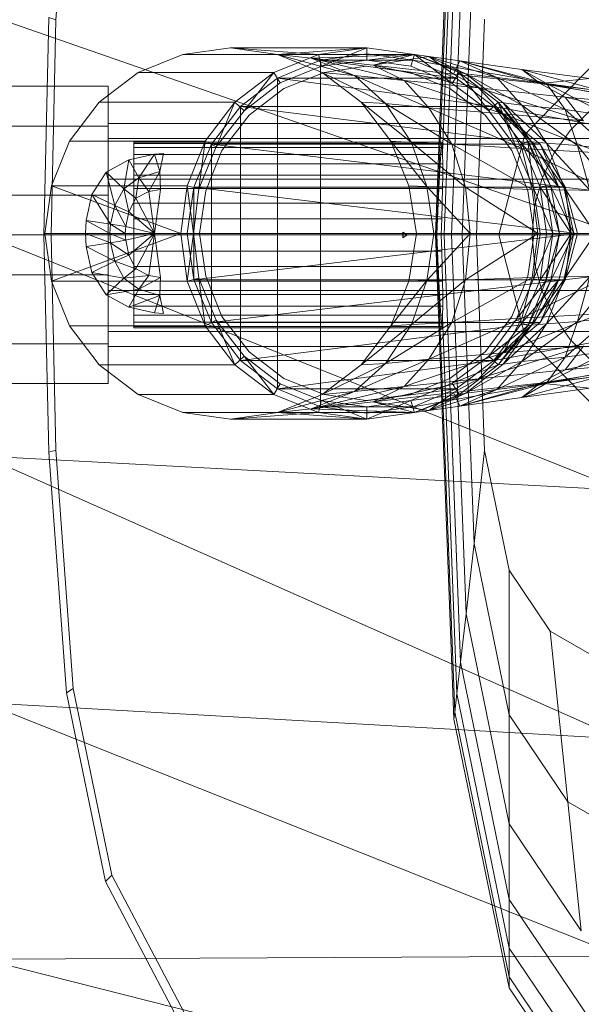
# Model space of a CAD drawing. Header units: metres. Extents: x 397.7 to 427.5, y 12.7 to 28.4.
# Tile 29 of 139: x 404.4725 to 404.5632, y 27.166 to 27.325. Entities that reach past the tile are written whole.
import ezdxf

# ---------------------------------------------------------------- set-up
doc = ezdxf.new("R2010")
doc.units = ezdxf.units.M
doc.layers.add('02_MOBILIARIO', color=7, linetype='Continuous', lineweight=18)
doc.layers.add('A-DETL-____-MBND', color=7, linetype='Continuous', lineweight=18)

# ---------------------------------------------------------------- blocks, each defined once
blk = doc.blocks.new('Family - Rentamans P2-153289-05_CLI_AIGUA_P2')
at = {"layer": 'A-DETL-____-MBND', "color": 253, "true_color": 0xaaaaaa}
for p, q in [((0.07287, 0.18276), (0.07584, 0.26096)), ((0.07304, 0.18276), (0.07598, 0.25981)), ((0.074, 0.19601), (0.07631, 0.25683)), ((0.01159, 0.21751), (0.01437, 0.25599)), ((0.07426, 0.18276), (0.07689, 0.25177)), ((0.07545, 0.18276), (0.07778, 0.24394)), ((0.07717, 0.18276), (0.07907, 0.2326)), ((0, 0.2185), (0.10273, 0.18276)), ((0.00965, 0.18276), (0.01046, 0.21786)), ((0.01159, 0.21751), (0.01046, 0.21786)), ((0.01079, 0.18276), (0.01159, 0.21751)), ((0.07945, 0.18276), (0.08078, 0.21759)), ((0.03207, 0.21189), (0.02487, 0.20899)), ((0.03977, 0.21299), (0.03207, 0.21189)), ((0.03207, 0.21189), (0.05397, 0.21189)), ((0.03977, 0.21299), (0.06177, 0.21299)), ((0.04737, 0.21189), (0.03977, 0.21299)), ((0.03977, 0.21299), (0.05397, 0.21189)), ((0.04677, 0.20899), (0.05397, 0.21189)), ((0.04737, 0.21189), (0.06177, 0.21299)), ((0.05457, 0.20899), (0.04737, 0.21189)), ((0.04737, 0.21189), (0.05977, 0.20849)), ((0.04737, 0.21189), (0.05277, 0.21129)), ((0.04737, 0.21189), (0.06947, 0.21189)), ((0.06947, 0.21189), (0.05277, 0.21129)), ((0.05397, 0.21189), (0.06177, 0.21299)), ((0.05397, 0.21189), (0.05447, 0.20999)), ((0.06177, 0.21199), (0.05427, 0.21099)), ((0.06177, 0.21199), (0.05427, 0.21099)), ((0.06177, 0.21199), (0.05427, 0.21099)), ((0.06177, 0.21299), (0.05447, 0.20999)), ((0.06177, 0.21299), (0.06947, 0.21189)), ((0.06177, 0.21299), (0.06177, 0.21099)), ((0.06927, 0.21099), (0.06177, 0.21199)), ((0.06927, 0.21099), (0.06177, 0.21199)), ((0.06927, 0.21099), (0.06177, 0.21199)), ((0.06927, 0.21099), (0.06177, 0.21199)), ((0.06177, 0.21099), (0.06947, 0.21189)), ((0.06947, 0.21189), (0.06277, 0.21019)), ((0.07177, 0.21159), (0.06277, 0.21019)), ((0.06887, 0.20999), (0.06947, 0.21189)), ((0.06947, 0.21189), (0.06887, 0.20999)), ((0.06947, 0.21189), (0.07177, 0.21159)), ((0.06947, 0.21189), (0.07777, 0.20879)), ((0.06947, 0.21189), (0.07667, 0.20899)), ((0.06947, 0.21189), (0.07667, 0.20899)), ((0.06947, 0.21189), (0.07557, 0.20719)), ((0.07667, 0.20899), (0.06947, 0.21189)), ((0.07777, 0.20879), (0.07177, 0.21159)), ((0.07177, 0.21159), (0.07577, 0.20869)), ((0.08277, 0.20819), (0.07177, 0.21159)), ((0.07177, 0.21159), (0.07677, 0.21089)), ((0.05427, 0.21099), (0.04737, 0.20809)), ((0.05427, 0.21099), (0.04737, 0.20809)), ((0.05427, 0.21099), (0.04737, 0.20809)), ((0.04777, 0.20729), (0.05447, 0.20999)), ((0.04777, 0.20729), (0.05447, 0.20999)), ((0.05277, 0.21129), (0.05977, 0.20849)), ((0.05277, 0.21129), (0.06777, 0.20769)), ((0.06277, 0.21019), (0.05277, 0.21129)), ((0.05427, 0.21099), (0.06927, 0.21099)), ((0.05427, 0.21099), (0.07617, 0.20809)), ((0.05427, 0.21099), (0.05427, 0.15499)), ((0.05447, 0.20999), (0.06177, 0.21099)), ((0.05447, 0.20999), (0.06177, 0.21099)), ((0.06167, 0.20999), (0.05487, 0.20899)), ((0.05487, 0.20899), (0.06167, 0.20999)), ((0.06877, 0.20899), (0.06167, 0.20999)), ((0.06167, 0.20999), (0.06877, 0.20899)), ((0.06177, 0.21099), (0.06887, 0.20999)), ((0.06177, 0.21099), (0.06887, 0.20999)), ((0.06277, 0.21019), (0.06777, 0.20769)), ((0.06277, 0.21019), (0.07977, 0.20649)), ((0.07577, 0.20869), (0.06277, 0.21019)), ((0.06887, 0.20999), (0.07557, 0.20719)), ((0.06887, 0.20999), (0.07557, 0.20719)), ((0.07617, 0.20809), (0.06927, 0.21099)), ((0.06927, 0.21099), (0.07617, 0.20809)), ((0.07617, 0.20809), (0.06927, 0.21099)), ((0.07617, 0.20809), (0.06927, 0.21099)), ((0.06927, 0.21099), (0.08657, 0.20799)), ((0.08657, 0.20799), (0.06927, 0.21099)), ((0.06927, 0.21099), (0.07617, 0.20809)), ((0.07617, 0.20809), (0.06927, 0.21099)), ((0.07617, 0.20809), (0.06927, 0.21099)), ((0.07677, 0.21089), (0.07577, 0.20869)), ((0.08277, 0.20819), (0.07677, 0.21089)), ((0.07677, 0.21089), (0.08977, 0.20719)), ((0.09077, 0.20719), (0.07677, 0.21089)), ((0.07677, 0.21089), (0.08677, 0.20949)), ((0.0873, 0.19899), (0.09888, 0.21088)), ((0.09888, 0.21088), (0.0873, 0.19899)), ((0.02487, 0.20899), (0.01857, 0.20419)), ((0.02487, 0.20899), (0.04677, 0.20899)), ((0.04047, 0.20419), (0.04677, 0.20899)), ((0.04677, 0.20899), (0.04197, 0.20279)), ((0.04677, 0.20899), (0.04777, 0.20729)), ((0.05487, 0.20899), (0.04837, 0.20639)), ((0.04837, 0.20639), (0.05487, 0.20899)), ((0.06087, 0.20419), (0.05457, 0.20899)), ((0.05457, 0.20899), (0.06477, 0.20399)), ((0.05457, 0.20899), (0.05977, 0.20849)), ((0.05977, 0.20849), (0.06477, 0.20399)), ((0.05977, 0.20849), (0.07177, 0.20329)), ((0.05977, 0.20849), (0.06777, 0.20769)), ((0.07517, 0.20639), (0.06877, 0.20899)), ((0.06877, 0.20899), (0.07517, 0.20639)), ((0.07557, 0.20719), (0.07667, 0.20899)), ((0.07577, 0.20869), (0.07977, 0.20649)), ((0.07577, 0.20869), (0.08977, 0.20719)), ((0.07667, 0.20899), (0.07777, 0.20879)), ((0.08297, 0.20419), (0.07667, 0.20899)), ((0.07667, 0.20899), (0.08297, 0.20419)), ((0.08147, 0.20279), (0.07667, 0.20899)), ((0.08297, 0.20419), (0.07667, 0.20899)), ((0.07777, 0.20879), (0.08277, 0.20819)), ((0.08377, 0.20409), (0.07777, 0.20879)), ((0.07777, 0.20879), (0.08677, 0.20369)), ((0.08677, 0.20949), (0.08977, 0.20719)), ((0.09077, 0.20719), (0.08677, 0.20949)), ((0.08677, 0.20949), (0.09777, 0.20799)), ((0.09977, 0.20599), (0.08677, 0.20949)), ((0, 0.20676), (0.02, 0.20676)), ((0, 0.20676), (0.02, 0.20676)), ((0.02, 0.20033), (0.02, 0.20676)), ((0.02, 0.20676), (0.02, 0.20033)), ((0.04737, 0.20809), (0.04137, 0.20349)), ((0.04737, 0.20809), (0.04137, 0.20349)), ((0.04737, 0.20809), (0.04137, 0.20349)), ((0.04197, 0.20279), (0.04777, 0.20729)), ((0.04197, 0.20279), (0.04777, 0.20729)), ((0.04737, 0.20809), (0.07617, 0.20809)), ((0.04737, 0.20809), (0.08227, 0.20349)), ((0.04737, 0.20809), (0.04737, 0.15789)), ((0.06777, 0.20769), (0.07177, 0.20329)), ((0.06777, 0.20769), (0.08377, 0.20229)), ((0.06777, 0.20769), (0.07977, 0.20649)), ((0.07557, 0.20719), (0.08147, 0.20279)), ((0.07557, 0.20719), (0.08147, 0.20279)), ((0.07617, 0.20809), (0.08227, 0.20349)), ((0.08227, 0.20349), (0.07617, 0.20809)), ((0.08227, 0.20349), (0.07617, 0.20809)), ((0.08227, 0.20349), (0.07617, 0.20809)), ((0.07617, 0.20809), (0.08227, 0.20349)), ((0.08227, 0.20349), (0.07617, 0.20809)), ((0.08227, 0.20349), (0.07617, 0.20809)), ((0.08677, 0.20369), (0.08277, 0.20819)), ((0.08277, 0.20819), (0.09077, 0.20719)), ((0.09377, 0.20299), (0.08277, 0.20819)), ((0.08657, 0.20799), (0.13857, 0.19799)), ((0.08657, 0.20799), (0.13857, 0.19799)), ((0.09777, 0.20799), (0.08977, 0.20719)), ((0.08977, 0.20719), (0.09377, 0.20499)), ((0.08977, 0.20719), (0.11377, 0.20329)), ((0.08977, 0.20719), (0.11077, 0.20469)), ((0.09377, 0.20299), (0.09077, 0.20719)), ((0.09077, 0.20719), (0.09977, 0.20599)), ((0.10077, 0.20199), (0.09077, 0.20719)), ((0.04837, 0.20639), (0.04277, 0.20209)), ((0.04277, 0.20209), (0.04837, 0.20639)), ((0.08087, 0.20209), (0.07517, 0.20639)), ((0.07517, 0.20639), (0.08087, 0.20209)), ((0.07977, 0.20649), (0.08377, 0.20229)), ((0.07977, 0.20649), (0.09677, 0.20119)), ((0.07977, 0.20649), (0.09377, 0.20499)), ((0.01857, 0.20419), (0.01377, 0.19789)), ((0.01857, 0.20419), (0.04047, 0.20419)), ((0.03567, 0.19789), (0.04047, 0.20419)), ((0.04047, 0.20419), (0.03747, 0.19699)), ((0.04047, 0.20419), (0.04197, 0.20279)), ((0.06567, 0.19789), (0.06087, 0.20419)), ((0.06087, 0.20419), (0.06897, 0.19769)), ((0.06087, 0.20419), (0.06477, 0.20399)), ((0.06477, 0.20399), (0.06897, 0.19769)), ((0.06477, 0.20399), (0.07547, 0.19739)), ((0.06477, 0.20399), (0.07177, 0.20329)), ((0.08147, 0.20279), (0.08297, 0.20419)), ((0.08297, 0.20419), (0.08377, 0.20409)), ((0.08777, 0.19789), (0.08297, 0.20419)), ((0.08297, 0.20419), (0.08777, 0.19789)), ((0.08297, 0.20419), (0.08837, 0.19779)), ((0.08587, 0.19689), (0.08297, 0.20419)), ((0.08777, 0.19789), (0.08297, 0.20419)), ((0.08377, 0.20409), (0.08677, 0.20369)), ((0.08837, 0.19779), (0.08377, 0.20409)), ((0.08377, 0.20409), (0.09077, 0.19759)), ((0.08677, 0.20369), (0.09377, 0.20299)), ((0.09077, 0.19759), (0.08677, 0.20369)), ((0.08677, 0.20369), (0.09577, 0.19719)), ((0.09377, 0.20499), (0.09677, 0.20119)), ((0.09377, 0.20499), (0.11777, 0.19949)), ((0.11377, 0.20329), (0.09377, 0.20499)), ((0.04137, 0.20349), (0.03667, 0.19739)), ((0.04137, 0.20349), (0.03667, 0.19739)), ((0.04137, 0.20349), (0.03667, 0.19739)), ((0.03747, 0.19699), (0.04197, 0.20279)), ((0.03747, 0.19699), (0.04197, 0.20279)), ((0.04277, 0.20209), (0.03837, 0.19639)), ((0.03837, 0.19639), (0.04277, 0.20209)), ((0.04137, 0.20349), (0.08227, 0.20349)), ((0.04137, 0.20349), (0.08977, 0.19739)), ((0.04137, 0.20349), (0.04137, 0.16249)), ((0.07177, 0.20329), (0.07547, 0.19739)), ((0.07177, 0.20329), (0.08677, 0.19669)), ((0.07177, 0.20329), (0.08377, 0.20229)), ((0.08517, 0.19639), (0.08087, 0.20209)), ((0.08087, 0.20209), (0.08517, 0.19639)), ((0.08147, 0.20279), (0.08587, 0.19689)), ((0.08147, 0.20279), (0.08587, 0.19689)), ((0.08977, 0.19739), (0.08227, 0.20349)), ((0.08877, 0.19739), (0.08227, 0.20349)), ((0.08877, 0.19739), (0.08227, 0.20349)), ((0.13827, 0.19319), (0.08227, 0.20349)), ((0.13827, 0.19319), (0.08227, 0.20349)), ((0.08687, 0.19739), (0.08227, 0.20349)), ((0.08877, 0.19739), (0.08227, 0.20349)), ((0.08877, 0.19739), (0.08227, 0.20349)), ((0.08377, 0.20229), (0.08677, 0.19669)), ((0.08377, 0.20229), (0.09937, 0.19599)), ((0.08377, 0.20229), (0.09677, 0.20119)), ((0.09577, 0.19719), (0.09377, 0.20299)), ((0.09377, 0.20299), (0.10077, 0.20199)), ((0.10097, 0.19659), (0.09377, 0.20299)), ((0.09459, 0.19963), (0.09783, 0.20287)), ((0.09459, 0.19963), (0.09783, 0.20287)), ((0.02, 0.19835), (0.02, 0.20076)), ((0.02, 0.20076), (0.02, 0.19835)), ((0.1147, 0.20076), (0.02, 0.20076)), ((0.02, 0.20033), (0, 0.20033)), ((0, 0.20033), (0.02, 0.20033)), ((0.02, 0.20033), (0.02, 0.18919)), ((0.02, 0.18919), (0.02, 0.20033)), ((0.08306, 0.18276), (0.0873, 0.19899)), ((0.0873, 0.19899), (0.08306, 0.18276)), ((0.09197, 0.19588), (0.09459, 0.19963)), ((0.09197, 0.19588), (0.09459, 0.19963)), ((0.01377, 0.19789), (0.01087, 0.19069)), ((0.01377, 0.19789), (0.03567, 0.19789)), ((0.02, 0.19176), (0.02, 0.19835)), ((0.02, 0.19835), (0.02, 0.19176)), ((0.02, 0.19835), (0.1057, 0.19835)), ((0.1057, 0.19835), (0.02, 0.19835)), ((0.02416, 0.19776), (0.07393, 0.19776)), ((0.02416, 0.19753), (0.02416, 0.19776)), ((0.02416, 0.19776), (0.02416, 0.19753)), ((0.07398, 0.19753), (0.02416, 0.19753)), ((0.02416, 0.19753), (0.02416, 0.19685)), ((0.02416, 0.19753), (0.07388, 0.19753)), ((0.02416, 0.19685), (0.02416, 0.19753)), ((0.03277, 0.19069), (0.03567, 0.19789)), ((0.03667, 0.19739), (0.03387, 0.19049)), ((0.03667, 0.19739), (0.03387, 0.19049)), ((0.03667, 0.19739), (0.03387, 0.19049)), ((0.03567, 0.19789), (0.03467, 0.19019)), ((0.03567, 0.19789), (0.03747, 0.19699)), ((0.03667, 0.19739), (0.08977, 0.19739)), ((0.03667, 0.19739), (0.09377, 0.19049)), ((0.03667, 0.19739), (0.03667, 0.16859)), ((0.06897, 0.19769), (0.06567, 0.19789)), ((0.07147, 0.19059), (0.06567, 0.19789)), ((0.06857, 0.19069), (0.06567, 0.19789)), ((0.06897, 0.19769), (0.07147, 0.19059)), ((0.07547, 0.19739), (0.06897, 0.19769)), ((0.06897, 0.19769), (0.07767, 0.19049)), ((0.0738, 0.19685), (0.07388, 0.19753)), ((0.07388, 0.19753), (0.07393, 0.19776)), ((0.07393, 0.19776), (0.07398, 0.19753)), ((0.07398, 0.19753), (0.074, 0.19685)), ((0.07547, 0.19739), (0.07767, 0.19049)), ((0.08677, 0.19669), (0.07547, 0.19739)), ((0.07547, 0.19739), (0.08847, 0.19009)), ((0.08587, 0.19689), (0.08777, 0.19789)), ((0.08977, 0.19049), (0.08687, 0.19739)), ((0.09277, 0.19049), (0.08687, 0.19739)), ((0.08687, 0.19739), (0.08877, 0.19739)), ((0.08777, 0.19789), (0.08837, 0.19779)), ((0.09067, 0.19069), (0.08777, 0.19789)), ((0.08777, 0.19789), (0.09067, 0.19069)), ((0.08777, 0.19789), (0.09147, 0.19059)), ((0.08867, 0.19029), (0.08777, 0.19789)), ((0.09067, 0.19069), (0.08777, 0.19789)), ((0.08837, 0.19779), (0.09077, 0.19759)), ((0.09147, 0.19059), (0.08837, 0.19779)), ((0.08837, 0.19779), (0.09357, 0.19049)), ((0.08977, 0.19739), (0.08877, 0.19739)), ((0.09277, 0.19049), (0.08877, 0.19739)), ((0.09277, 0.19049), (0.08877, 0.19739)), ((0.09377, 0.19049), (0.08977, 0.19739)), ((0.08977, 0.19739), (0.09277, 0.19049)), ((0.09077, 0.19759), (0.09577, 0.19719)), ((0.09357, 0.19049), (0.09077, 0.19759)), ((0.09077, 0.19759), (0.09777, 0.18999)), ((0.09577, 0.19719), (0.10097, 0.19659)), ((0.09777, 0.18999), (0.09577, 0.19719)), ((0.09577, 0.19719), (0.10177, 0.18969)), ((0.02337, 0.19489), (0.02747, 0.19579)), ((0.02337, 0.19489), (0.02747, 0.19579)), ((0.02416, 0.19685), (0.074, 0.19685)), ((0.02416, 0.19685), (0.02416, 0.19575)), ((0.02416, 0.19685), (0.0738, 0.19685)), ((0.02416, 0.19575), (0.02416, 0.19685)), ((0.02416, 0.19575), (0.07401, 0.19575)), ((0.02416, 0.19575), (0.07372, 0.19575)), ((0.02416, 0.19425), (0.02416, 0.19575)), ((0.02416, 0.19425), (0.02416, 0.19575)), ((0.02747, 0.19579), (0.02497, 0.19199)), ((0.02747, 0.19579), (0.02897, 0.19589)), ((0.02747, 0.19579), (0.02897, 0.19589)), ((0.02747, 0.19579), (0.02837, 0.19299)), ((0.02897, 0.19589), (0.02837, 0.19299)), ((0.03467, 0.19019), (0.03747, 0.19699)), ((0.03467, 0.19019), (0.03747, 0.19699)), ((0.03837, 0.19639), (0.03577, 0.18989)), ((0.03577, 0.18989), (0.03837, 0.19639)), ((0.07362, 0.19425), (0.07372, 0.19575)), ((0.07372, 0.19575), (0.0738, 0.19685)), ((0.074, 0.19685), (0.074, 0.19601)), ((0.07401, 0.19575), (0.074, 0.19601)), ((0.07401, 0.19575), (0.07403, 0.19425)), ((0.08777, 0.18989), (0.08517, 0.19639)), ((0.08517, 0.19639), (0.08777, 0.18989)), ((0.08587, 0.19689), (0.08867, 0.19029)), ((0.08587, 0.19689), (0.08867, 0.19029)), ((0.08677, 0.19669), (0.08847, 0.19009)), ((0.09937, 0.19599), (0.08677, 0.19669)), ((0.08677, 0.19669), (0.10077, 0.18989)), ((0.09003, 0.19174), (0.09197, 0.19588)), ((0.09003, 0.19174), (0.09197, 0.19588)), ((0.01967, 0.19289), (0.02337, 0.19489)), ((0.01967, 0.19289), (0.02337, 0.19489)), ((0.02337, 0.19489), (0.02257, 0.19019)), ((0.02337, 0.19489), (0.02497, 0.19199)), ((0.02416, 0.19425), (0.07362, 0.19425)), ((0.02416, 0.1924), (0.02416, 0.19425)), ((0.02416, 0.1924), (0.02416, 0.19425)), ((0.02416, 0.19425), (0.07403, 0.19425)), ((0.07351, 0.1924), (0.07362, 0.19425)), ((0.07403, 0.19425), (0.07402, 0.1924)), ((0.01737, 0.18929), (0.01967, 0.19289)), ((0.01737, 0.18929), (0.01967, 0.19289)), ((0.01967, 0.19289), (0.02107, 0.18749)), ((0.01967, 0.19289), (0.02257, 0.19019)), ((0.02416, 0.1924), (0.07351, 0.1924)), ((0.02416, 0.19026), (0.02416, 0.1924)), ((0.02416, 0.19026), (0.02416, 0.1924)), ((0.02416, 0.1924), (0.07402, 0.1924)), ((0.02497, 0.19199), (0.02837, 0.19299)), ((0.02837, 0.19299), (0.02657, 0.18979)), ((0.02837, 0.19299), (0.02847, 0.19009)), ((0.0734, 0.19026), (0.07351, 0.1924)), ((0.07402, 0.1924), (0.07399, 0.19026)), ((0.02, 0.19176), (0.02, 0.18276)), ((0.02, 0.18276), (0.02, 0.19176)), ((0.09911, 0.19176), (0.02, 0.19176)), ((0.09911, 0.19176), (0.02, 0.19176)), ((0.02257, 0.19019), (0.02497, 0.19199)), ((0.02497, 0.19199), (0.02447, 0.18869)), ((0.02497, 0.19199), (0.02657, 0.18979)), ((0.08885, 0.18732), (0.09003, 0.19174)), ((0.08885, 0.18732), (0.09003, 0.19174)), ((0.01087, 0.19069), (0.00977, 0.18299)), ((0.01087, 0.19069), (0.03277, 0.19069)), ((0.01087, 0.19069), (0.03177, 0.18299)), ((0.01647, 0.18509), (0.01737, 0.18929)), ((0.01647, 0.18509), (0.01737, 0.18929)), ((0.02037, 0.18449), (0.01737, 0.18929)), ((0.01737, 0.18929), (0.02107, 0.18749)), ((0.02107, 0.18749), (0.02257, 0.19019)), ((0.02257, 0.19019), (0.02337, 0.18649)), ((0.02257, 0.19019), (0.02447, 0.18869)), ((0.02416, 0.19026), (0.0734, 0.19026)), ((0.02416, 0.18789), (0.02416, 0.19026)), ((0.02416, 0.18789), (0.02416, 0.19026)), ((0.02416, 0.19026), (0.07399, 0.19026)), ((0.02447, 0.18869), (0.02657, 0.18979)), ((0.02657, 0.18979), (0.02847, 0.19009)), ((0.02657, 0.18979), (0.02747, 0.18299)), ((0.02847, 0.19009), (0.02747, 0.18299)), ((0.03177, 0.18299), (0.03277, 0.19069)), ((0.03277, 0.19069), (0.03467, 0.19019)), ((0.03277, 0.19069), (0.03377, 0.18299)), ((0.03387, 0.19049), (0.03277, 0.18299)), ((0.03387, 0.19049), (0.03277, 0.18299)), ((0.03387, 0.19049), (0.03277, 0.18299)), ((0.03377, 0.18299), (0.03467, 0.19019)), ((0.03377, 0.18299), (0.03467, 0.19019)), ((0.03387, 0.19049), (0.09377, 0.19049)), ((0.03387, 0.19049), (0.09577, 0.18299)), ((0.03387, 0.19049), (0.03387, 0.17549)), ((0.03577, 0.18989), (0.03477, 0.18299)), ((0.03477, 0.18299), (0.03577, 0.18989)), ((0.07147, 0.19059), (0.06857, 0.19069)), ((0.06977, 0.18299), (0.06857, 0.19069)), ((0.07767, 0.19049), (0.07147, 0.19059)), ((0.07147, 0.19059), (0.07257, 0.18299)), ((0.07847, 0.18299), (0.07147, 0.19059)), ((0.07329, 0.18789), (0.0734, 0.19026)), ((0.07399, 0.19026), (0.07394, 0.18789)), ((0.07767, 0.19049), (0.07847, 0.18299)), ((0.08847, 0.19009), (0.07767, 0.19049)), ((0.07767, 0.19049), (0.08937, 0.18299)), ((0.08877, 0.18299), (0.08777, 0.18989)), ((0.08777, 0.18989), (0.08877, 0.18299)), ((0.08847, 0.19009), (0.08937, 0.18299)), ((0.10077, 0.18989), (0.08847, 0.19009)), ((0.08867, 0.19029), (0.09067, 0.19069)), ((0.08867, 0.19029), (0.08977, 0.18299)), ((0.08867, 0.19029), (0.09177, 0.18299)), ((0.08867, 0.19029), (0.08977, 0.18299)), ((0.09077, 0.18299), (0.08977, 0.19049)), ((0.09477, 0.18299), (0.08977, 0.19049)), ((0.08977, 0.19049), (0.09277, 0.19049)), ((0.09067, 0.19069), (0.09147, 0.19059)), ((0.09177, 0.18299), (0.09067, 0.19069)), ((0.09067, 0.19069), (0.09177, 0.18299)), ((0.09067, 0.19069), (0.09287, 0.18299)), ((0.09177, 0.18299), (0.09067, 0.19069)), ((0.09147, 0.19059), (0.09357, 0.19049)), ((0.09287, 0.18299), (0.09147, 0.19059)), ((0.09147, 0.19059), (0.09517, 0.18299)), ((0.09377, 0.19049), (0.09277, 0.19049)), ((0.09477, 0.18299), (0.09277, 0.19049)), ((0.09477, 0.18299), (0.09277, 0.19049)), ((0.09357, 0.19049), (0.09777, 0.18999)), ((0.09517, 0.18299), (0.09357, 0.19049)), ((0.09357, 0.19049), (0.09867, 0.18299)), ((0.09577, 0.18299), (0.09377, 0.19049)), ((0.09377, 0.19049), (0.09477, 0.18299)), ((0, 0.18919), (0.02, 0.18919)), ((0, 0.18919), (0.02, 0.18919)), ((0.02, 0.18919), (0.02, 0.17633)), ((0.02, 0.17633), (0.02, 0.18919)), ((0.02337, 0.18649), (0.02447, 0.18869)), ((0.02416, 0.18789), (0.07329, 0.18789)), ((0.02416, 0.18536), (0.02416, 0.18789)), ((0.02416, 0.18536), (0.02416, 0.18789)), ((0.02416, 0.18789), (0.07394, 0.18789)), ((0.02447, 0.18869), (0.02747, 0.18299)), ((0.07318, 0.18536), (0.07329, 0.18789)), ((0.07394, 0.18789), (0.07386, 0.18536)), ((0.02037, 0.18449), (0.02107, 0.18749)), ((0.02107, 0.18749), (0.02287, 0.18409)), ((0.02107, 0.18749), (0.02337, 0.18649)), ((0.02287, 0.18409), (0.02337, 0.18649)), ((0.02337, 0.18649), (0.02747, 0.18299)), ((0.08845, 0.18276), (0.08885, 0.18732)), ((0.08845, 0.18276), (0.08885, 0.18732)), ((0.01637, 0.18299), (0.01647, 0.18509)), ((0.01637, 0.18299), (0.01647, 0.18509)), ((0.02027, 0.18299), (0.01647, 0.18509)), ((0.01647, 0.18509), (0.02037, 0.18449)), ((0.02027, 0.18299), (0.02037, 0.18449)), ((0.02277, 0.18299), (0.02037, 0.18449)), ((0.02037, 0.18449), (0.02287, 0.18409)), ((0.02416, 0.18536), (0.07318, 0.18536)), ((0.02416, 0.18276), (0.02416, 0.18536)), ((0.07386, 0.18536), (0.02416, 0.18536)), ((0.02416, 0.18536), (0.02416, 0.18276)), ((0.07308, 0.18276), (0.07318, 0.18536)), ((0.07386, 0.18536), (0.07377, 0.18276)), ((0.00977, 0.18299), (0.03177, 0.18299)), ((0.00977, 0.18299), (0.01087, 0.17529)), ((0.01087, 0.17529), (0.03177, 0.18299)), ((0.02027, 0.18299), (0.01637, 0.18299)), ((0.02037, 0.18149), (0.01637, 0.18299)), ((0.01647, 0.18089), (0.01637, 0.18299)), ((0.01647, 0.18089), (0.01637, 0.18299)), ((0.02277, 0.18299), (0.02027, 0.18299)), ((0.02287, 0.18189), (0.02027, 0.18299)), ((0.02037, 0.18149), (0.02027, 0.18299)), ((0.02277, 0.18299), (0.02287, 0.18409)), ((0.02747, 0.18299), (0.02277, 0.18299)), ((0.02287, 0.18189), (0.02277, 0.18299)), ((0.02287, 0.18409), (0.02747, 0.18299)), ((0.02747, 0.18299), (0.02287, 0.18189)), ((0.02747, 0.18299), (0.02337, 0.17949)), ((0.02747, 0.18299), (0.02447, 0.17729)), ((0.02747, 0.18299), (0.02657, 0.17619)), ((0.02747, 0.18299), (0.02847, 0.17589)), ((0.03177, 0.18299), (0.03377, 0.18299)), ((0.03177, 0.18299), (0.03277, 0.17529)), ((0.03277, 0.18299), (0.09577, 0.18299)), ((0.03277, 0.18299), (0.03387, 0.17549)), ((0.03277, 0.18299), (0.03387, 0.17549)), ((0.03277, 0.18299), (0.03387, 0.17549)), ((0.03277, 0.17529), (0.03377, 0.18299)), ((0.03467, 0.17579), (0.03377, 0.18299)), ((0.03467, 0.17579), (0.03377, 0.18299)), ((0.03387, 0.17549), (0.09577, 0.18299)), ((0.03577, 0.17609), (0.03477, 0.18299)), ((0.03477, 0.18299), (0.03577, 0.17609)), ((0.0676, 0.18276), (0.0676, 0.18321)), ((0.0676, 0.18321), (0.06761, 0.18276)), ((0.06829, 0.18276), (0.0676, 0.18321)), ((0.06857, 0.17529), (0.06977, 0.18299)), ((0.07257, 0.18299), (0.06977, 0.18299)), ((0.07847, 0.18299), (0.07147, 0.17539)), ((0.07147, 0.17539), (0.07257, 0.18299)), ((0.07847, 0.18299), (0.07257, 0.18299)), ((0.08937, 0.18299), (0.07767, 0.17549)), ((0.07767, 0.17549), (0.07847, 0.18299)), ((0.08937, 0.18299), (0.07847, 0.18299)), ((0.08877, 0.18299), (0.08777, 0.17609)), ((0.08777, 0.17609), (0.08877, 0.18299)), ((0.08937, 0.18299), (0.08847, 0.17589)), ((0.08977, 0.18299), (0.08867, 0.17569)), ((0.08977, 0.18299), (0.08867, 0.17569)), ((0.08867, 0.17569), (0.09177, 0.18299)), ((0.10177, 0.18299), (0.08937, 0.18299)), ((0.08977, 0.17549), (0.09077, 0.18299)), ((0.08977, 0.17549), (0.09477, 0.18299)), ((0.08977, 0.18299), (0.09177, 0.18299)), ((0.09177, 0.18299), (0.09067, 0.17529)), ((0.09067, 0.17529), (0.09177, 0.18299)), ((0.09067, 0.17529), (0.09287, 0.18299)), ((0.09067, 0.17529), (0.09177, 0.18299)), ((0.09477, 0.18299), (0.09077, 0.18299)), ((0.09287, 0.18299), (0.09147, 0.17539)), ((0.09147, 0.17539), (0.09517, 0.18299)), ((0.09177, 0.18299), (0.09287, 0.18299)), ((0.09277, 0.17549), (0.09477, 0.18299)), ((0.09277, 0.17549), (0.09477, 0.18299)), ((0.09287, 0.18299), (0.09517, 0.18299)), ((0.09517, 0.18299), (0.09357, 0.17549)), ((0.09357, 0.17549), (0.09867, 0.18299)), ((0.09577, 0.18299), (0.09377, 0.17549)), ((0.09377, 0.17549), (0.09477, 0.18299)), ((0.09577, 0.18299), (0.09477, 0.18299)), ((0.09517, 0.18299), (0.09867, 0.18299)), ((0, 0.18276), (0.10273, 0.14157)), ((0.10273, 0.18276), (0, 0.18276)), ((0.01046, 0.14766), (0.00965, 0.18276)), ((0.01079, 0.18276), (0.00965, 0.18276)), ((0.01159, 0.14801), (0.01079, 0.18276)), ((0.02037, 0.18149), (0.01647, 0.18089)), ((0.02, 0.18276), (0.02, 0.17376)), ((0.02, 0.17376), (0.02, 0.18276)), ((0.0967, 0.18276), (0.02, 0.18276)), ((0.0967, 0.18276), (0.02, 0.18276)), ((0.02287, 0.18189), (0.02037, 0.18149)), ((0.02337, 0.17949), (0.02037, 0.18149)), ((0.02107, 0.17849), (0.02037, 0.18149)), ((0.02337, 0.17949), (0.02287, 0.18189)), ((0.02416, 0.18276), (0.07308, 0.18276)), ((0.02416, 0.18015), (0.02416, 0.18276)), ((0.07377, 0.18276), (0.02416, 0.18276)), ((0.02416, 0.18276), (0.02416, 0.18015)), ((0.06761, 0.18276), (0.0676, 0.18231)), ((0.0676, 0.18231), (0.0676, 0.18276)), ((0.06829, 0.18276), (0.0676, 0.18231)), ((0.06829, 0.18276), (0.0676, 0.18276)), ((0.06761, 0.18276), (0.06829, 0.18276)), ((0.07584, 0.10456), (0.07287, 0.18276)), ((0.07304, 0.18276), (0.07287, 0.18276)), ((0.07598, 0.10571), (0.07304, 0.18276)), ((0.07308, 0.18276), (0.07304, 0.18276)), ((0.07318, 0.18015), (0.07308, 0.18276)), ((0.07426, 0.18276), (0.07377, 0.18276)), ((0.07377, 0.18276), (0.07386, 0.18015)), ((0.07689, 0.11374), (0.07426, 0.18276)), ((0.07545, 0.18276), (0.07426, 0.18276)), ((0.07778, 0.12158), (0.07545, 0.18276)), ((0.07717, 0.18276), (0.07545, 0.18276)), ((0.07907, 0.13292), (0.07717, 0.18276)), ((0.07945, 0.18276), (0.07717, 0.18276)), ((0.08078, 0.14793), (0.07945, 0.18276)), ((0.0873, 0.16652), (0.08306, 0.18276)), ((0.08306, 0.18276), (0.0873, 0.16652)), ((0.08885, 0.1782), (0.08845, 0.18276)), ((0.08885, 0.1782), (0.08845, 0.18276)), ((0.02107, 0.17849), (0.01647, 0.18089)), ((0.01737, 0.17669), (0.01647, 0.18089)), ((0.01737, 0.17669), (0.01647, 0.18089)), ((0.02416, 0.18015), (0.07318, 0.18015)), ((0.02416, 0.17763), (0.02416, 0.18015)), ((0.02416, 0.18015), (0.07386, 0.18015)), ((0.02416, 0.18015), (0.02416, 0.17763)), ((0.07329, 0.17763), (0.07318, 0.18015)), ((0.07386, 0.18015), (0.07394, 0.17763)), ((0.02107, 0.17849), (0.01737, 0.17669)), ((0.02337, 0.17949), (0.02107, 0.17849)), ((0.02447, 0.17729), (0.02107, 0.17849)), ((0.02257, 0.17579), (0.02107, 0.17849)), ((0.02447, 0.17729), (0.02337, 0.17949)), ((0.09003, 0.17378), (0.08885, 0.1782)), ((0.09003, 0.17378), (0.08885, 0.1782)), ((0.02257, 0.17579), (0.01737, 0.17669)), ((0.01967, 0.17309), (0.01737, 0.17669)), ((0.01967, 0.17309), (0.01737, 0.17669)), ((0.02447, 0.17729), (0.02257, 0.17579)), ((0.02416, 0.17763), (0.07329, 0.17763)), ((0.02416, 0.17526), (0.02416, 0.17763)), ((0.02416, 0.17763), (0.07394, 0.17763)), ((0.02416, 0.17763), (0.02416, 0.17526)), ((0.02657, 0.17619), (0.02447, 0.17729)), ((0.0734, 0.17526), (0.07329, 0.17763)), ((0.07394, 0.17763), (0.07399, 0.17526)), ((0, 0.17633), (0.02, 0.17633)), ((0, 0.17633), (0.02, 0.17633)), ((0.01087, 0.17529), (0.03277, 0.17529)), ((0.01087, 0.17529), (0.01377, 0.16809)), ((0.02257, 0.17579), (0.01967, 0.17309)), ((0.02, 0.17633), (0.02, 0.16519)), ((0.02, 0.16519), (0.02, 0.17633)), ((0.02657, 0.17619), (0.02257, 0.17579)), ((0.02497, 0.17399), (0.02257, 0.17579)), ((0.02416, 0.17526), (0.0734, 0.17526)), ((0.02416, 0.17312), (0.02416, 0.17526)), ((0.02416, 0.17526), (0.07399, 0.17526)), ((0.02416, 0.17526), (0.02416, 0.17312)), ((0.02657, 0.17619), (0.02497, 0.17399)), ((0.02847, 0.17589), (0.02497, 0.17399)), ((0.02847, 0.17589), (0.02657, 0.17619)), ((0.02847, 0.17589), (0.02837, 0.17299)), ((0.03277, 0.17529), (0.03467, 0.17579)), ((0.03567, 0.16809), (0.03277, 0.17529)), ((0.03387, 0.17549), (0.09377, 0.17549)), ((0.03387, 0.17549), (0.03667, 0.16859)), ((0.03387, 0.17549), (0.03667, 0.16859)), ((0.03387, 0.17549), (0.03667, 0.16859)), ((0.03567, 0.16809), (0.03467, 0.17579)), ((0.03747, 0.16899), (0.03467, 0.17579)), ((0.03747, 0.16899), (0.03467, 0.17579)), ((0.03837, 0.16959), (0.03577, 0.17609)), ((0.03577, 0.17609), (0.03837, 0.16959)), ((0.03667, 0.16859), (0.09377, 0.17549)), ((0.07147, 0.17539), (0.06567, 0.16809)), ((0.06567, 0.16809), (0.06857, 0.17529)), ((0.07147, 0.17539), (0.06857, 0.17529)), ((0.07767, 0.17549), (0.06897, 0.16829)), ((0.06897, 0.16829), (0.07147, 0.17539)), ((0.07767, 0.17549), (0.07147, 0.17539)), ((0.07351, 0.17312), (0.0734, 0.17526)), ((0.07399, 0.17526), (0.07402, 0.17312)), ((0.08847, 0.17589), (0.07547, 0.16859)), ((0.07547, 0.16859), (0.07767, 0.17549)), ((0.08847, 0.17589), (0.07767, 0.17549)), ((0.08777, 0.17609), (0.08517, 0.16959)), ((0.08517, 0.16959), (0.08777, 0.17609)), ((0.08867, 0.17569), (0.08587, 0.16909)), ((0.08867, 0.17569), (0.08587, 0.16909)), ((0.08587, 0.16909), (0.09067, 0.17529)), ((0.10077, 0.17609), (0.08677, 0.16929)), ((0.08847, 0.17589), (0.08677, 0.16929)), ((0.08687, 0.16859), (0.08977, 0.17549)), ((0.08687, 0.16859), (0.09277, 0.17549)), ((0.08777, 0.16809), (0.09147, 0.17539)), ((0.09067, 0.17529), (0.08777, 0.16809)), ((0.08777, 0.16809), (0.09067, 0.17529)), ((0.08777, 0.16809), (0.09067, 0.17529)), ((0.08837, 0.16819), (0.09357, 0.17549)), ((0.08837, 0.16819), (0.09147, 0.17539)), ((0.10077, 0.17609), (0.08847, 0.17589)), ((0.08867, 0.17569), (0.09067, 0.17529)), ((0.08877, 0.16859), (0.09277, 0.17549)), ((0.08877, 0.16859), (0.09277, 0.17549)), ((0.09377, 0.17549), (0.08977, 0.16859)), ((0.08977, 0.16859), (0.09277, 0.17549)), ((0.09277, 0.17549), (0.08977, 0.17549)), ((0.09067, 0.17529), (0.09147, 0.17539)), ((0.09077, 0.16839), (0.09777, 0.17599)), ((0.09357, 0.17549), (0.09077, 0.16839)), ((0.09147, 0.17539), (0.09357, 0.17549)), ((0.09377, 0.17549), (0.09277, 0.17549)), ((0.09357, 0.17549), (0.09777, 0.17599)), ((0.09577, 0.16879), (0.10177, 0.17629)), ((0.09777, 0.17599), (0.09577, 0.16879)), ((0.02497, 0.17399), (0.01967, 0.17309)), ((0.02, 0.17376), (0.02, 0.16717)), ((0.02, 0.16717), (0.02, 0.17376)), ((0.09911, 0.17376), (0.02, 0.17376)), ((0.09911, 0.17376), (0.02, 0.17376)), ((0.02497, 0.17399), (0.02337, 0.17109)), ((0.02837, 0.17299), (0.02497, 0.17399)), ((0.09197, 0.16963), (0.09003, 0.17378)), ((0.09197, 0.16963), (0.09003, 0.17378)), ((0.02337, 0.17109), (0.01967, 0.17309)), ((0.02337, 0.17109), (0.01967, 0.17309)), ((0.02837, 0.17299), (0.02337, 0.17109)), ((0.02416, 0.17312), (0.07351, 0.17312)), ((0.02416, 0.17127), (0.02416, 0.17312)), ((0.02416, 0.17312), (0.07402, 0.17312)), ((0.02416, 0.17312), (0.02416, 0.17127)), ((0.02837, 0.17299), (0.02747, 0.17019)), ((0.02837, 0.17299), (0.02897, 0.17009)), ((0.07362, 0.17127), (0.07351, 0.17312)), ((0.07402, 0.17312), (0.07403, 0.17127)), ((0.08227, 0.16249), (0.13827, 0.17279)), ((0.08227, 0.16249), (0.13827, 0.17279)), ((0.02747, 0.17019), (0.02337, 0.17109)), ((0.02747, 0.17019), (0.02337, 0.17109)), ((0.02416, 0.17127), (0.07362, 0.17127)), ((0.02416, 0.16977), (0.02416, 0.17127)), ((0.02416, 0.17127), (0.07403, 0.17127)), ((0.02416, 0.17127), (0.02416, 0.16977)), ((0.02897, 0.17009), (0.02747, 0.17019)), ((0.02897, 0.17009), (0.02747, 0.17019)), ((0.07372, 0.16977), (0.07362, 0.17127)), ((0.07403, 0.17127), (0.07401, 0.16977)), ((0.07401, 0.16977), (0.02416, 0.16977)), ((0.02416, 0.16977), (0.02416, 0.16866)), ((0.02416, 0.16977), (0.07372, 0.16977)), ((0.02416, 0.16866), (0.02416, 0.16977)), ((0.02416, 0.16866), (0.074, 0.16866)), ((0.02416, 0.16866), (0.02416, 0.16799)), ((0.02416, 0.16866), (0.0738, 0.16866)), ((0.02416, 0.16799), (0.02416, 0.16866)), ((0.03567, 0.16809), (0.03747, 0.16899)), ((0.03667, 0.16859), (0.08977, 0.16859)), ((0.03667, 0.16859), (0.04137, 0.16249)), ((0.03667, 0.16859), (0.04137, 0.16249)), ((0.03667, 0.16859), (0.04137, 0.16249)), ((0.04047, 0.16179), (0.03747, 0.16899)), ((0.04197, 0.16319), (0.03747, 0.16899)), ((0.04197, 0.16319), (0.03747, 0.16899)), ((0.04277, 0.16389), (0.03837, 0.16959)), ((0.03837, 0.16959), (0.04277, 0.16389)), ((0.04137, 0.16249), (0.08977, 0.16859)), ((0.07547, 0.16859), (0.06477, 0.16199)), ((0.07547, 0.16859), (0.06897, 0.16829)), ((0.08677, 0.16929), (0.07177, 0.16269)), ((0.07177, 0.16269), (0.07547, 0.16859)), ((0.0738, 0.16866), (0.07372, 0.16977)), ((0.07388, 0.16799), (0.0738, 0.16866)), ((0.074, 0.16866), (0.07398, 0.16799)), ((0.07401, 0.16977), (0.074, 0.1695)), ((0.07631, 0.10869), (0.074, 0.1695)), ((0.074, 0.1695), (0.074, 0.16866)), ((0.08677, 0.16929), (0.07547, 0.16859)), ((0.08517, 0.16959), (0.08087, 0.16389)), ((0.08087, 0.16389), (0.08517, 0.16959)), ((0.08587, 0.16909), (0.08147, 0.16319)), ((0.08587, 0.16909), (0.08147, 0.16319)), ((0.08227, 0.16249), (0.08877, 0.16859)), ((0.08977, 0.16859), (0.08227, 0.16249)), ((0.08227, 0.16249), (0.08977, 0.16859)), ((0.08227, 0.16249), (0.08687, 0.16859)), ((0.08227, 0.16249), (0.08877, 0.16859)), ((0.08227, 0.16249), (0.08877, 0.16859)), ((0.09937, 0.16999), (0.08377, 0.16369)), ((0.08677, 0.16929), (0.08377, 0.16369)), ((0.08587, 0.16909), (0.08777, 0.16809)), ((0.09937, 0.16999), (0.08677, 0.16929)), ((0.09577, 0.16879), (0.08677, 0.16229)), ((0.08877, 0.16859), (0.08687, 0.16859)), ((0.08977, 0.16859), (0.08877, 0.16859)), ((0.09077, 0.16839), (0.09577, 0.16879)), ((0.09459, 0.16588), (0.09197, 0.16963)), ((0.09459, 0.16588), (0.09197, 0.16963)), ((0.10097, 0.16939), (0.09377, 0.16299)), ((0.09377, 0.16299), (0.09577, 0.16879)), ((0.09577, 0.16879), (0.10097, 0.16939)), ((0.01377, 0.16809), (0.03567, 0.16809)), ((0.01377, 0.16809), (0.01857, 0.16179)), ((0.02, 0.16717), (0.02, 0.16476)), ((0.02, 0.16476), (0.02, 0.16717)), ((0.1057, 0.16717), (0.02, 0.16717)), ((0.1057, 0.16717), (0.02, 0.16717)), ((0.02416, 0.16799), (0.07398, 0.16799)), ((0.02416, 0.16799), (0.02416, 0.16776)), ((0.02416, 0.16799), (0.07388, 0.16799)), ((0.02416, 0.16776), (0.02416, 0.16799)), ((0.02416, 0.16776), (0.07393, 0.16776)), ((0.04047, 0.16179), (0.03567, 0.16809)), ((0.06897, 0.16829), (0.06087, 0.16179)), ((0.06087, 0.16179), (0.06567, 0.16809)), ((0.06477, 0.16199), (0.06897, 0.16829)), ((0.06897, 0.16829), (0.06567, 0.16809)), ((0.07393, 0.16776), (0.07388, 0.16799)), ((0.07398, 0.16799), (0.07393, 0.16776)), ((0.08147, 0.16319), (0.08777, 0.16809)), ((0.08297, 0.16179), (0.08837, 0.16819)), ((0.08777, 0.16809), (0.08297, 0.16179)), ((0.08297, 0.16179), (0.08777, 0.16809)), ((0.08297, 0.16179), (0.08777, 0.16809)), ((0.08377, 0.16189), (0.09077, 0.16839)), ((0.08377, 0.16189), (0.08837, 0.16819)), ((0.13857, 0.16799), (0.08657, 0.15799)), ((0.08657, 0.15799), (0.13857, 0.16799)), ((0.08677, 0.16229), (0.09077, 0.16839)), ((0.08837, 0.16819), (0.08777, 0.16809)), ((0.08837, 0.16819), (0.09077, 0.16839)), ((0.0873, 0.16652), (0.09888, 0.15464)), ((0.09888, 0.15464), (0.0873, 0.16652)), ((0.11777, 0.16649), (0.09377, 0.16099)), ((0.09783, 0.16265), (0.09459, 0.16588)), ((0.09783, 0.16265), (0.09459, 0.16588)), ((0, 0.16519), (0.02, 0.16519)), ((0, 0.16519), (0.02, 0.16519)), ((0.02, 0.16519), (0.02, 0.15876)), ((0.02, 0.15876), (0.02, 0.16519)), ((0.1147, 0.16476), (0.02, 0.16476)), ((0.04837, 0.15959), (0.04277, 0.16389)), ((0.04277, 0.16389), (0.04837, 0.15959)), ((0.08087, 0.16389), (0.07517, 0.15959)), ((0.07517, 0.15959), (0.08087, 0.16389)), ((0.09677, 0.16479), (0.07977, 0.15949)), ((0.09677, 0.16479), (0.08377, 0.16369)), ((0.10077, 0.16399), (0.09077, 0.15879)), ((0.09677, 0.16479), (0.09377, 0.16099)), ((0.10077, 0.16399), (0.09377, 0.16299)), ((0.04197, 0.16319), (0.04047, 0.16179)), ((0.04137, 0.16249), (0.08227, 0.16249)), ((0.04137, 0.16249), (0.04737, 0.15789)), ((0.04137, 0.16249), (0.04737, 0.15789)), ((0.04137, 0.16249), (0.04737, 0.15789)), ((0.04777, 0.15869), (0.04197, 0.16319)), ((0.04197, 0.16319), (0.04677, 0.15699)), ((0.04777, 0.15869), (0.04197, 0.16319)), ((0.04737, 0.15789), (0.08227, 0.16249)), ((0.07177, 0.16269), (0.05977, 0.15749)), ((0.07177, 0.16269), (0.06477, 0.16199)), ((0.08377, 0.16369), (0.06777, 0.15829)), ((0.06777, 0.15829), (0.07177, 0.16269)), ((0.08377, 0.16369), (0.07177, 0.16269)), ((0.08147, 0.16319), (0.07557, 0.15879)), ((0.08147, 0.16319), (0.07557, 0.15879)), ((0.07617, 0.15789), (0.08227, 0.16249)), ((0.08227, 0.16249), (0.07617, 0.15789)), ((0.07617, 0.15789), (0.08227, 0.16249)), ((0.07617, 0.15789), (0.08227, 0.16249)), ((0.08227, 0.16249), (0.07617, 0.15789)), ((0.07617, 0.15789), (0.08227, 0.16249)), ((0.07617, 0.15789), (0.08227, 0.16249)), ((0.08677, 0.16229), (0.07777, 0.15719)), ((0.08377, 0.16369), (0.07977, 0.15949)), ((0.08147, 0.16319), (0.08297, 0.16179)), ((0.09377, 0.16299), (0.08277, 0.15779)), ((0.08277, 0.15779), (0.08677, 0.16229)), ((0.08677, 0.16229), (0.08377, 0.16189)), ((0.09377, 0.16299), (0.08677, 0.16229)), ((0.11377, 0.16269), (0.08977, 0.15879)), ((0.09077, 0.15879), (0.09377, 0.16299)), ((0.11377, 0.16269), (0.09377, 0.16099)), ((0.01857, 0.16179), (0.04047, 0.16179)), ((0.01857, 0.16179), (0.02487, 0.15699)), ((0.04677, 0.15699), (0.04047, 0.16179)), ((0.06477, 0.16199), (0.05457, 0.15699)), ((0.05457, 0.15699), (0.06087, 0.16179)), ((0.05977, 0.15749), (0.06477, 0.16199)), ((0.06477, 0.16199), (0.06087, 0.16179)), ((0.07557, 0.15879), (0.08297, 0.16179)), ((0.08297, 0.16179), (0.07667, 0.15699)), ((0.07667, 0.15699), (0.08297, 0.16179)), ((0.07667, 0.15699), (0.08297, 0.16179)), ((0.07777, 0.15719), (0.08377, 0.16189)), ((0.09377, 0.16099), (0.07977, 0.15949)), ((0.08377, 0.16189), (0.08297, 0.16179)), ((0.11077, 0.16129), (0.08977, 0.15879)), ((0.09377, 0.16099), (0.08977, 0.15879)), ((0.05487, 0.15699), (0.04837, 0.15959)), ((0.04837, 0.15959), (0.05487, 0.15699)), ((0.07977, 0.15949), (0.06277, 0.15579)), ((0.07977, 0.15949), (0.06777, 0.15829)), ((0.07517, 0.15959), (0.06877, 0.15699)), ((0.06877, 0.15699), (0.07517, 0.15959)), ((0.07977, 0.15949), (0.07577, 0.15729)), ((0.09977, 0.15999), (0.08677, 0.15649)), ((0.09977, 0.15999), (0.09077, 0.15879)), ((0, 0.15876), (0.02, 0.15876)), ((0, 0.15876), (0.02, 0.15876)), ((0.04777, 0.15869), (0.04677, 0.15699)), ((0.04737, 0.15789), (0.07617, 0.15789)), ((0.04737, 0.15789), (0.05427, 0.15499)), ((0.04737, 0.15789), (0.05427, 0.15499)), ((0.04737, 0.15789), (0.05427, 0.15499)), ((0.05977, 0.15749), (0.04737, 0.15409)), ((0.05447, 0.15599), (0.04777, 0.15869)), ((0.05447, 0.15599), (0.04777, 0.15869)), ((0.06777, 0.15829), (0.05277, 0.15469)), ((0.05277, 0.15469), (0.05977, 0.15749)), ((0.05427, 0.15499), (0.07617, 0.15789)), ((0.05977, 0.15749), (0.05457, 0.15699)), ((0.06777, 0.15829), (0.05977, 0.15749)), ((0.06277, 0.15579), (0.06777, 0.15829)), ((0.07557, 0.15879), (0.06887, 0.15599)), ((0.07557, 0.15879), (0.06887, 0.15599)), ((0.08657, 0.15799), (0.06927, 0.15499)), ((0.06927, 0.15499), (0.08657, 0.15799)), ((0.06927, 0.15499), (0.07617, 0.15789)), ((0.07617, 0.15789), (0.06927, 0.15499)), ((0.06927, 0.15499), (0.07617, 0.15789)), ((0.06927, 0.15499), (0.07617, 0.15789)), ((0.07617, 0.15789), (0.06927, 0.15499)), ((0.06927, 0.15499), (0.07617, 0.15789)), ((0.06927, 0.15499), (0.07617, 0.15789)), ((0.08277, 0.15779), (0.07177, 0.15439)), ((0.07557, 0.15879), (0.07667, 0.15699)), ((0.08977, 0.15879), (0.07577, 0.15729)), ((0.08977, 0.15879), (0.07677, 0.15509)), ((0.09077, 0.15879), (0.07677, 0.15509)), ((0.07677, 0.15509), (0.08277, 0.15779)), ((0.08277, 0.15779), (0.07777, 0.15719)), ((0.09077, 0.15879), (0.08277, 0.15779)), ((0.08977, 0.15879), (0.08677, 0.15649)), ((0.08677, 0.15649), (0.09077, 0.15879)), ((0.09777, 0.15799), (0.08677, 0.15649)), ((0.09777, 0.15799), (0.08977, 0.15879)), ((0.04677, 0.15699), (0.02487, 0.15699)), ((0.02487, 0.15699), (0.03207, 0.15409)), ((0.05397, 0.15409), (0.04677, 0.15699)), ((0.04737, 0.15409), (0.05457, 0.15699)), ((0.05447, 0.15599), (0.05397, 0.15409)), ((0.06177, 0.15299), (0.05447, 0.15599)), ((0.06177, 0.15499), (0.05447, 0.15599)), ((0.06177, 0.15499), (0.05447, 0.15599)), ((0.06167, 0.15599), (0.05487, 0.15699)), ((0.05487, 0.15699), (0.06167, 0.15599)), ((0.06877, 0.15699), (0.06167, 0.15599)), ((0.06167, 0.15599), (0.06877, 0.15699)), ((0.06887, 0.15599), (0.06177, 0.15299)), ((0.06887, 0.15599), (0.06177, 0.15499)), ((0.06887, 0.15599), (0.06177, 0.15499)), ((0.07577, 0.15729), (0.06277, 0.15579)), ((0.06887, 0.15599), (0.07667, 0.15699)), ((0.06947, 0.15409), (0.06887, 0.15599)), ((0.06887, 0.15599), (0.06947, 0.15409)), ((0.07777, 0.15719), (0.06947, 0.15409)), ((0.07667, 0.15699), (0.06947, 0.15409)), ((0.06947, 0.15409), (0.07667, 0.15699)), ((0.06947, 0.15409), (0.07667, 0.15699)), ((0.07577, 0.15729), (0.07177, 0.15439)), ((0.07177, 0.15439), (0.07777, 0.15719)), ((0.07677, 0.15509), (0.07577, 0.15729)), ((0.07777, 0.15719), (0.07667, 0.15699)), ((0.08677, 0.15649), (0.07677, 0.15509)), ((0.05277, 0.15469), (0.04737, 0.15409)), ((0.06277, 0.15579), (0.05277, 0.15469)), ((0.05277, 0.15469), (0.06947, 0.15409)), ((0.06947, 0.15409), (0.05277, 0.15469)), ((0.05427, 0.15499), (0.06927, 0.15499)), ((0.05427, 0.15499), (0.06177, 0.15399)), ((0.05427, 0.15499), (0.06177, 0.15399)), ((0.05427, 0.15499), (0.06177, 0.15399)), ((0.06927, 0.15499), (0.06177, 0.15399)), ((0.06177, 0.15399), (0.06927, 0.15499)), ((0.06177, 0.15399), (0.06927, 0.15499)), ((0.06177, 0.15399), (0.06927, 0.15499)), ((0.06177, 0.15499), (0.06177, 0.15299)), ((0.06277, 0.15579), (0.06947, 0.15409)), ((0.07177, 0.15439), (0.06277, 0.15579)), ((0.07177, 0.15439), (0.06947, 0.15409)), ((0.07677, 0.15509), (0.07177, 0.15439)), ((0.03207, 0.15409), (0.03977, 0.15299)), ((0.05397, 0.15409), (0.03207, 0.15409)), ((0.03977, 0.15299), (0.04737, 0.15409)), ((0.05397, 0.15409), (0.03977, 0.15299)), ((0.06177, 0.15299), (0.03977, 0.15299)), ((0.06947, 0.15409), (0.04737, 0.15409)), ((0.06177, 0.15299), (0.04737, 0.15409)), ((0.06177, 0.15299), (0.05397, 0.15409)), ((0.06947, 0.15409), (0.06177, 0.15299)), ((0.01159, 0.14801), (0.01046, 0.14766)), ((0.01437, 0.10952), (0.01159, 0.14801)), ((0.08078, 0.14793), (0.07907, 0.13292)), ((0.08473, 0.12861), (0.08078, 0.14793)), ((0.10273, 0.14157), (0, 0.14702)), ((0, 0.14702), (0.10273, 0.10137)), ((0.01327, 0.10879), (0.01046, 0.14766)), ((0.07907, 0.13292), (0.07778, 0.12158)), ((0.08473, 0.10527), (0.07907, 0.13292)), ((0.09137, 0.11877), (0.08473, 0.12861)), ((0.08473, 0.12861), (0.08473, 0.10527)), ((0.07778, 0.12158), (0.07689, 0.11374)), ((0.08473, 0.08764), (0.07778, 0.12158)), ((0.09989, 0.11385), (0.09137, 0.11877)), ((0.09137, 0.11877), (0.09423, 0.09119)), ((0.07689, 0.11374), (0.07631, 0.10869)), ((0.08473, 0.07545), (0.07689, 0.11374)), ((0.01437, 0.10952), (0.01327, 0.10879)), ((0.01958, 0.07835), (0.01327, 0.10879)), ((0.02062, 0.07939), (0.01437, 0.10952)), ((0.07631, 0.10869), (0.07598, 0.1057)), ((0.08473, 0.0676), (0.07631, 0.10869)), ((0.10273, 0.10137), (0, 0.10722)), ((0, 0.10722), (0.10273, 0.06628)), ((0.07598, 0.10571), (0.07584, 0.10456)), ((0.08473, 0.06296), (0.07598, 0.1057)), ((0.09423, 0.09119), (0.08473, 0.10527)), ((0.08473, 0.10527), (0.08473, 0.08764)), ((0.08473, 0.06117), (0.07584, 0.10456)), ((0.10642, 0.08414), (0.09423, 0.09119)), ((0.09423, 0.09119), (0.09638, 0.07036)), ((0.09638, 0.07036), (0.08473, 0.08764)), ((0.08473, 0.08764), (0.08473, 0.07545)), ((0.02062, 0.07939), (0.01958, 0.07835)), ((0.03136, 0.05592), (0.01958, 0.07835)), ((0.03228, 0.05718), (0.02062, 0.07939)), ((0.09788, 0.05596), (0.08473, 0.07545)), ((0.08473, 0.07545), (0.08473, 0.0676)), ((0.08473, 0.06296), (0.08473, 0.0676)), ((0.09884, 0.04668), (0.08473, 0.0676)), ((0.10273, 0.06628), (0, 0.06579)), ((0, 0.06579), (0.10273, 0.03978)), ((0.08473, 0.06117), (0.08473, 0.06296)), ((0.09941, 0.0412), (0.08473, 0.06296)), ((0.09963, 0.03908), (0.08473, 0.06117))]:
    blk.add_line(p, q, dxfattribs=at)
blk = doc.blocks.new('LONDR55-XX_ZZ-ARQ-CAA-M3D-Londres55_ifc-1-05_CLI_AIGUA_P2')
at = {"layer": '02_MOBILIARIO', "color": 253, "lineweight": 18, "true_color": 0xaaaaaa}
blk.add_blockref('Family - Rentamans P2-153289-05_CLI_AIGUA_P2', (404.46677, 27.10751), dxfattribs=at)

msp = doc.modelspace()

# ---------------------------------------------------------------- block references
at = {"lineweight": 5}
msp.add_blockref('LONDR55-XX_ZZ-ARQ-CAA-M3D-Londres55_ifc-1-05_CLI_AIGUA_P2', (0, 0), dxfattribs=at)

doc.saveas('drawing.dxf')
